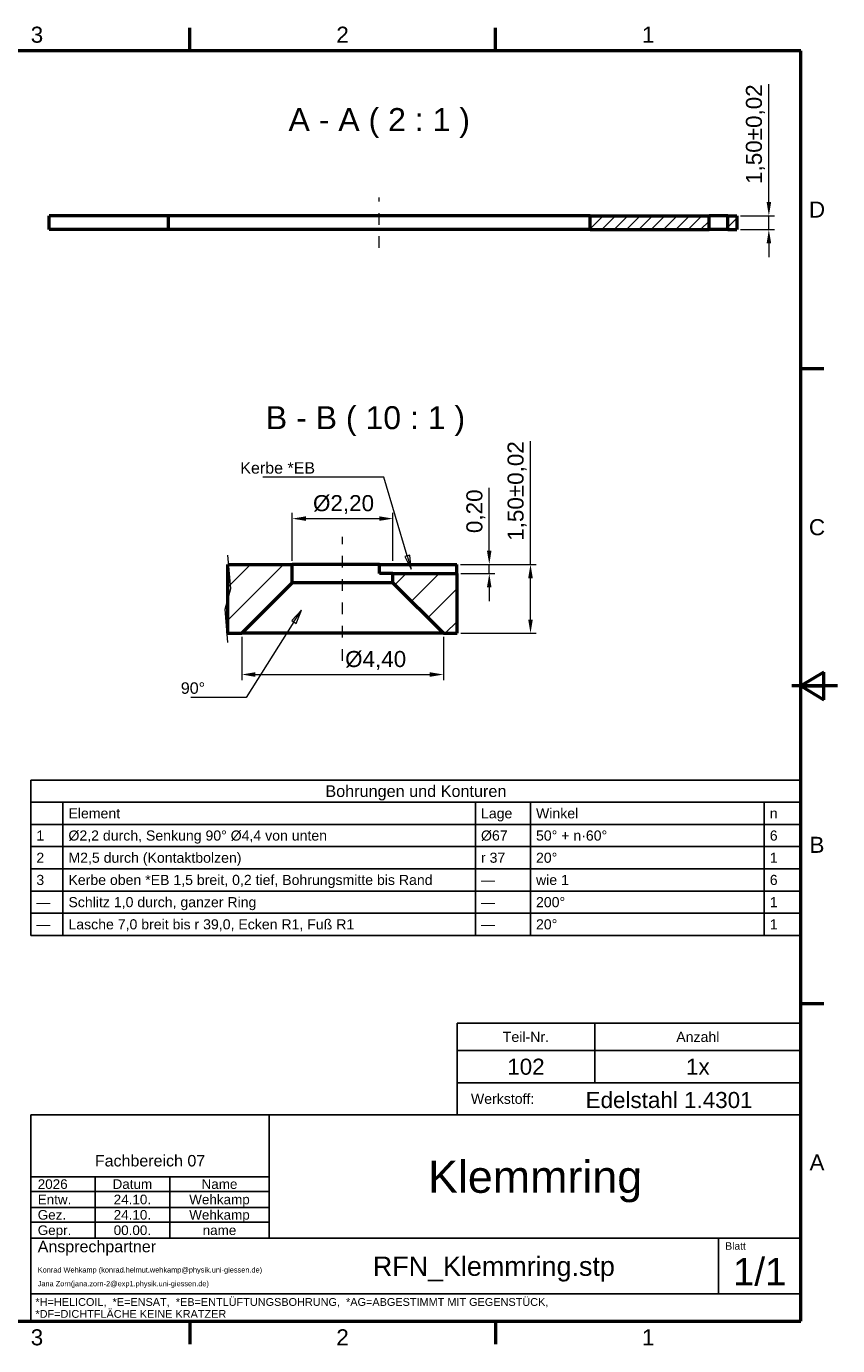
# Model space of a CAD drawing. Header units: inches. Extents: x 0.8 to 17.2, y 0.6 to 12.1.
# Tile 2 of 2: x 10.2 to 17.2, y 0.7 to 12. Entities that reach past the tile are written whole.
import ezdxf
from ezdxf.enums import TextEntityAlignment as Align

# ---------------------------------------------------------------- set-up
doc = ezdxf.new("R2010")
doc.units = ezdxf.units.IN
doc.header["$MEASUREMENT"] = 0
doc.linetypes.add('CENTER2', pattern=[1.125, 0.75, -0.125, 0.125, -0.125])
doc.layers.get('0').update_dxf_attribs({"lineweight": 25})
for name, color, linetype, lineweight in [('BEMASSUNG', 7, 'Continuous', 18), ('MITTELLINIE', 7, 'CENTER2', 18), ('RAHMEN', 7, 'Continuous', 50), ('SCHRAFFUR', 7, 'Continuous', 18), ('SCHRIFTFELD', 7, 'Continuous', 25), ('SICHTKANTE', 7, 'Continuous', 50), ('TEXT', 7, 'Continuous', 18)]:
    doc.layers.add(name, color=color, linetype=linetype, lineweight=lineweight)
doc.styles.add('ISO_14', font='arial.ttf')
doc.styles.add('ISO_15', font='arial.ttf')
doc.styles.add('ISO_20', font='arial.ttf')
doc.styles.add('ISO_72', font='arial.ttf')
doc.styles.add('ISO_75', font='arial.ttf')
doc.styles.add('ISO_76', font='arial.ttf')
doc.styles.add('ISO_78', font='arial.ttf')
doc.styles.add('ISO_79', font='arial.ttf')
doc.styles.add('ISO_80', font='arial.ttf')
doc.styles.add('ISO_82', font='arial.ttf')
doc.styles.add('ISO_83', font='arial.ttf')
doc.styles.add('ISO_84', font='arial.ttf')
doc.styles.add('ISO_85', font='arial.ttf')
doc.styles.add('ISO_86', font='arial.ttf')
doc.styles.add('ISO_87', font='arial.ttf')
doc.styles.add('ISO_89', font='arial.ttf')
doc.styles.add('ISO_92', font='arial.ttf')
doc.styles.add('ISO_95', font='arial.ttf')
doc.styles.add('ISO_98', font='arial.ttf')
doc.styles.add('ISO_DWG_RFN', font='arial.ttf')
doc.dimstyles.new('DWG_RFN', dxfattribs={"dimtxt": 0.137795, "dimasz": 0.11811, "dimexe": 0.049213, "dimexo": 0.031496, "dimgap": 0.031496, "dimtad": 1, "dimlfac": 25.4, "dimtxsty": 'ISO_DWG_RFN', "dimcen": 2.5, "dimclrd": 7, "dimclre": 7, "dimclrt": 7, "dimadec": 1, "dimazin": 3, "dimtfac": 1, "dimtmove": 0, "dimatfit": 3, "dimfxl": 0, "dimlwd": 18, "dimlwe": 18})

# ---------------------------------------------------------------- blocks, each defined once
blk = doc.blocks.new('Leader Text1')
at = {"layer": 'BEMASSUNG', "color": 7, "lineweight": 18}
for p, q in [((13.299, 8.136), (12.748, 8.136)), ((13.501, 7.462), (13.299, 8.136)), ((13.524, 7.468), (13.479, 7.455)), ((13.479, 7.455), (13.535, 7.348)), ((13.501, 7.462), (13.535, 7.348)), ((13.535, 7.348), (13.524, 7.468))]:
    blk.add_line(p, q, dxfattribs=at)
at = {"layer": 'BEMASSUNG', "color": 7, "lineweight": 18, "flags": 128}
blk.add_lwpolyline([(13.479, 7.455), (13.535, 7.348), (13.524, 7.468), (13.479, 7.455)], dxfattribs=at)
at = {"layer": 'BEMASSUNG', "color": 7}
blk.add_solid([(13.479, 7.455), (13.535, 7.348), (13.524, 7.468), (13.479, 7.455)], dxfattribs=at)
blk = doc.blocks.new('Leader Text2')
at = {"layer": 'BEMASSUNG', "color": 7, "lineweight": 18}
for p, q in [((12.591, 6.994), (12.508, 6.907)), ((12.527, 6.894), (12.591, 6.994)), ((12.547, 6.882), (12.591, 6.994)), ((12.527, 6.894), (12.118, 6.246)), ((12.508, 6.907), (12.547, 6.882)), ((12.118, 6.246), (11.803, 6.246))]:
    blk.add_line(p, q, dxfattribs=at)
at = {"layer": 'BEMASSUNG', "color": 7, "lineweight": 18, "flags": 128}
blk.add_lwpolyline([(12.547, 6.882), (12.591, 6.994), (12.508, 6.907), (12.547, 6.882)], dxfattribs=at)
at = {"layer": 'BEMASSUNG', "color": 7}
blk.add_solid([(12.547, 6.882), (12.591, 6.994), (12.508, 6.907), (12.547, 6.882)], dxfattribs=at)
blk = doc.blocks.new('Hatch_1')
at = {"layer": 'SCHRAFFUR', "color": 7, "linetype": 'Continuous', "lineweight": 18}
blk.add_line((15.514, 9.786), (15.591, 9.863), dxfattribs=at)
blk = doc.blocks.new('Hatch_2')
at = {"layer": 'SCHRAFFUR', "color": 7, "linetype": 'Continuous', "lineweight": 18}
for p, q in [((14.331, 9.876), (14.337, 9.882)), ((14.331, 9.77), (14.443, 9.882)), ((14.431, 9.764), (14.549, 9.882)), ((14.537, 9.764), (14.655, 9.882)), ((14.643, 9.764), (14.761, 9.882)), ((14.749, 9.764), (14.867, 9.882)), ((14.855, 9.764), (14.973, 9.882)), ((14.961, 9.764), (15.079, 9.882)), ((15.067, 9.764), (15.185, 9.882)), ((15.173, 9.764), (15.291, 9.882)), ((15.279, 9.764), (15.352, 9.837))]:
    blk.add_line(p, q, dxfattribs=at)
blk = doc.blocks.new('Hatch_3')
at = {"layer": 'SCHRAFFUR', "color": 7, "linetype": 'Continuous', "lineweight": 18}
for p, q in [((11.22, 6.695), (11.415, 6.89)), ((11.22, 6.412), (11.698, 6.89))]:
    blk.add_line(p, q, dxfattribs=at)
blk = doc.blocks.new('Hatch_4')
at = {"layer": 'SCHRAFFUR', "color": 7, "linetype": 'Continuous', "lineweight": 18}
for p, q in [((12.655, 6.715), (12.751, 6.811)), ((12.796, 6.574), (13.034, 6.811)), ((12.938, 6.432), (13.189, 6.684)), ((13.087, 6.299), (13.189, 6.401))]:
    blk.add_line(p, q, dxfattribs=at)
blk = doc.blocks.new('*D15')
at = {"layer": 'BEMASSUNG', "color": 7, "lineweight": 18, "transparency": 16777216}
for p, q in [((14.205, 7.506), (14.205, 8.046)), ((13.958, 7.388), (14.254, 7.388)), ((14.205, 7.309), (14.205, 7.388)), ((13.961, 7.309), (14.254, 7.309)), ((14.205, 7.191), (14.205, 7.073))]:
    blk.add_line(p, q, dxfattribs=at)
at = {"layer": 'BEMASSUNG', "color": 7, "transparency": 16777216}
for points in [[(14.185, 7.506), (14.224, 7.506), (14.205, 7.388)], [(14.185, 7.191), (14.224, 7.191), (14.205, 7.309)]]:
    blk.add_solid(points, dxfattribs=at)
at = {"layer": 'Defpoints', "color": 0, "transparency": 16777216}
for p in [(13.926, 7.388), (14.205, 7.388), (13.929, 7.309)]:
    blk.add_point(p, dxfattribs=at)
at = {"layer": 'BEMASSUNG', "color": 7, "lineweight": 18, "transparency": 16777216, "insert": (14.008, 7.657), "char_height": 0.1378, "attachment_point": 1, "rotation": 90, "style": 'ISO_DWG_RFN'}
blk.add_mtext('\\A1;{0,20}', dxfattribs=at)
blk = doc.blocks.new('*D16')
at = {"layer": 'BEMASSUNG', "color": 7, "lineweight": 18, "transparency": 16777216}
for p, q in [((12.079, 6.766), (12.079, 6.394)), ((13.811, 6.766), (13.811, 6.394)), ((12.197, 6.443), (13.693, 6.443))]:
    blk.add_line(p, q, dxfattribs=at)
at = {"layer": 'BEMASSUNG', "color": 7, "transparency": 16777216}
for points in [[(12.197, 6.463), (12.197, 6.423), (12.079, 6.443)], [(13.693, 6.463), (13.693, 6.423), (13.811, 6.443)]]:
    blk.add_solid(points, dxfattribs=at)
at = {"layer": 'Defpoints', "color": 0, "transparency": 16777216}
for p in [(12.079, 6.797), (13.811, 6.797), (13.811, 6.443)]:
    blk.add_point(p, dxfattribs=at)
at = {"layer": 'BEMASSUNG', "color": 7, "lineweight": 18, "transparency": 16777216, "insert": (12.967, 6.645), "char_height": 0.1378, "attachment_point": 1, "style": 'ISO_DWG_RFN'}
blk.add_mtext('\\A1;{Ø4,40}', dxfattribs=at)
blk = doc.blocks.new('*D17')
at = {"layer": 'BEMASSUNG', "color": 7, "lineweight": 18, "transparency": 16777216}
for p, q in [((12.512, 7.419), (12.512, 7.831)), ((13.378, 7.419), (13.378, 7.831)), ((12.63, 7.781), (13.26, 7.781))]:
    blk.add_line(p, q, dxfattribs=at)
at = {"layer": 'BEMASSUNG', "color": 7, "transparency": 16777216}
for points in [[(12.63, 7.801), (12.63, 7.762), (12.512, 7.781)], [(13.26, 7.801), (13.26, 7.762), (13.378, 7.781)]]:
    blk.add_solid(points, dxfattribs=at)
at = {"layer": 'Defpoints', "color": 0, "transparency": 16777216}
for p in [(13.378, 7.781), (12.512, 7.388), (13.378, 7.388)]:
    blk.add_point(p, dxfattribs=at)
at = {"layer": 'BEMASSUNG', "color": 7, "lineweight": 18, "transparency": 16777216, "insert": (12.691, 7.983), "char_height": 0.1378, "attachment_point": 1, "style": 'ISO_DWG_RFN'}
blk.add_mtext('\\A1;{Ø2,20}', dxfattribs=at)
blk = doc.blocks.new('*D18')
at = {"layer": 'BEMASSUNG', "color": 7, "lineweight": 18, "transparency": 16777216}
for p, q in [((16.606, 10.498), (16.606, 11.509)), ((16.362, 10.38), (16.656, 10.38)), ((16.606, 10.262), (16.606, 10.38)), ((16.362, 10.262), (16.656, 10.262)), ((16.606, 10.144), (16.606, 10.026))]:
    blk.add_line(p, q, dxfattribs=at)
at = {"layer": 'BEMASSUNG', "color": 7, "transparency": 16777216}
for points in [[(16.587, 10.498), (16.626, 10.498), (16.606, 10.38)], [(16.587, 10.144), (16.626, 10.144), (16.606, 10.262)]]:
    blk.add_solid(points, dxfattribs=at)
at = {"layer": 'Defpoints', "color": 0, "transparency": 16777216}
for p in [(16.331, 10.38), (16.606, 10.38), (16.331, 10.262)]:
    blk.add_point(p, dxfattribs=at)
at = {"layer": 'BEMASSUNG', "color": 7, "lineweight": 18, "transparency": 16777216, "insert": (16.409, 10.654), "char_height": 0.1378, "attachment_point": 1, "rotation": 90, "style": 'ISO_DWG_RFN'}
blk.add_mtext('\\A1;{1,50±0,02}', dxfattribs=at)
blk = doc.blocks.new('*D24')
at = {"layer": 'BEMASSUNG', "color": 7, "lineweight": 18, "transparency": 16777216}
for p, q in [((14.559, 7.388), (14.559, 8.446)), ((13.958, 7.388), (14.608, 7.388)), ((14.559, 6.915), (14.559, 7.27)), ((13.961, 6.797), (14.608, 6.797))]:
    blk.add_line(p, q, dxfattribs=at)
at = {"layer": 'BEMASSUNG', "color": 7, "transparency": 16777216}
for points in [[(14.539, 7.27), (14.579, 7.27), (14.559, 7.388)], [(14.539, 6.915), (14.579, 6.915), (14.559, 6.797)]]:
    blk.add_solid(points, dxfattribs=at)
at = {"layer": 'Defpoints', "color": 0, "transparency": 16777216}
for p in [(13.926, 7.388), (14.559, 7.388), (13.929, 6.797)]:
    blk.add_point(p, dxfattribs=at)
at = {"layer": 'BEMASSUNG', "color": 7, "lineweight": 18, "transparency": 16777216, "insert": (14.362, 7.591), "char_height": 0.1378, "attachment_point": 1, "rotation": 90, "style": 'ISO_DWG_RFN'}
blk.add_mtext('\\A1;{1,50±0,02}', dxfattribs=at)

msp = doc.modelspace()

# ---------------------------------------------------------------- linework, layer by layer
at = {"layer": 'BEMASSUNG'}
for p, q in [((12.74803, 8.13583), (12.26083, 8.13583)), ((11.80315, 6.24606), (11.64075, 6.24606))]:
    msp.add_line(p, q, dxfattribs=at)
at = {"layer": 'MITTELLINIE', "ltscale": 0.096238}
msp.add_line((13.25984, 10.10433), (13.25984, 10.5374), dxfattribs=at)
at = {"layer": 'MITTELLINIE', "ltscale": 0.085898}
msp.add_line((12.94488, 6.56102), (12.94488, 7.62402), dxfattribs=at)
at = {"layer": 'RAHMEN'}
for p, q in [((11.63255, 11.79724), (11.63255, 11.99409)), ((14.25722, 11.79724), (14.25722, 11.99409)), ((16.88189, 11.79724), (1.13386, 11.79724)), ((16.88189, 0.89173), (16.88189, 11.79724)), ((16.88189, 9.07087), (17.07874, 9.07087)), ((17.07874, 6.4626), (16.88189, 6.34449)), ((17.07874, 6.22638), (17.07874, 6.4626)), ((17.19685, 6.34449), (16.80315, 6.34449)), ((16.88189, 6.34449), (17.07874, 6.34449)), ((16.88189, 6.34449), (17.07874, 6.22638)), ((16.88189, 3.61811), (17.07874, 3.61811)), ((1.13386, 0.89173), (16.88189, 0.89173)), ((11.63255, 0.89173), (11.63255, 0.69488)), ((14.25722, 0.89173), (14.25722, 0.69488))]:
    msp.add_line(p, q, dxfattribs=at)
at = {"layer": 'SCHRIFTFELD'}
for p, q in [((10.26772, 5.5374), (16.88189, 5.5374)), ((10.26772, 4.20354), (10.26772, 5.5374)), ((16.88189, 5.5374), (16.88189, 4.20354)), ((10.26772, 5.34685), (16.88189, 5.34685)), ((10.54331, 5.34685), (10.54331, 4.20354)), ((14.08661, 5.34685), (14.08661, 4.20354)), ((14.55906, 5.34685), (14.55906, 4.20354)), ((16.56693, 5.34685), (16.56693, 4.20354)), ((10.26772, 5.1563), (16.88189, 5.1563)), ((10.26772, 4.96575), (16.88189, 4.96575)), ((10.26772, 4.7752), (16.88189, 4.7752)), ((10.26772, 4.58465), (16.88189, 4.58465)), ((10.26772, 4.39409), (16.88189, 4.39409)), ((16.88189, 4.20354), (10.26772, 4.20354)), ((10.26772, 4.20354), (16.88189, 4.20354)), ((13.92913, 3.45079), (13.92913, 2.66339)), ((13.92913, 3.45079), (16.88189, 3.45079)), ((15.11024, 3.45079), (15.11024, 2.93898)), ((13.92913, 3.21457), (16.88189, 3.21457)), ((13.92913, 2.93898), (16.88189, 2.93898)), ((10.26772, 2.66339), (10.26772, 0.89173)), ((16.88189, 2.66339), (10.26772, 2.66339)), ((12.31496, 2.66339), (12.31496, 1.60433)), ((16.88189, 0.89173), (16.88189, 2.66339)), ((10.26772, 2.13189), (12.31496, 2.13189)), ((10.8189, 2.13189), (10.8189, 1.60433)), ((11.46063, 2.13189), (11.46063, 1.60433)), ((10.26772, 2.00591), (12.31496, 2.00591)), ((10.26772, 1.86811), (12.31496, 1.86811)), ((10.26772, 1.74213), (12.31496, 1.74213)), ((10.26772, 1.60433), (16.88189, 1.60433)), ((16.17323, 1.60433), (16.17323, 1.12795)), ((10.26772, 1.12795), (16.88189, 1.12795)), ((10.26772, 0.89173), (16.88189, 0.89173))]:
    msp.add_line(p, q, dxfattribs=at)
at = {"layer": 'SICHTKANTE'}
for p, q in [((11.44925, 10.37992), (10.42547, 10.37992)), ((10.42547, 10.26181), (10.42547, 10.37992)), ((11.46484, 10.37992), (11.44925, 10.37992)), ((11.44925, 10.26181), (11.44925, 10.37992)), ((11.48044, 10.37992), (11.46484, 10.37992)), ((11.49604, 10.37992), (11.48044, 10.37992)), ((11.52612, 10.37992), (11.49604, 10.37992)), ((11.56706, 10.37992), (11.52612, 10.37992)), ((11.608, 10.37992), (11.56706, 10.37992)), ((11.65227, 10.37992), (11.608, 10.37992)), ((11.71654, 10.37992), (11.65227, 10.37992)), ((11.7808, 10.37992), (11.71654, 10.37992)), ((11.84506, 10.37992), (11.7808, 10.37992)), ((11.92371, 10.37992), (11.84506, 10.37992)), ((12.00812, 10.37992), (11.92371, 10.37992)), ((12.09252, 10.37992), (12.00812, 10.37992)), ((12.18149, 10.37992), (12.09252, 10.37992)), ((12.28186, 10.37992), (12.18149, 10.37992)), ((12.38224, 10.37992), (12.28186, 10.37992)), ((12.48261, 10.37992), (12.38224, 10.37992)), ((12.59242, 10.37992), (12.48261, 10.37992)), ((12.70379, 10.37992), (12.59242, 10.37992)), ((12.81517, 10.37992), (12.70379, 10.37992)), ((12.92891, 10.37992), (12.81517, 10.37992)), ((13.04578, 10.37992), (12.92891, 10.37992)), ((13.16265, 10.37992), (13.04578, 10.37992)), ((13.27953, 10.37992), (13.16265, 10.37992)), ((13.39612, 10.37992), (13.27953, 10.37992)), ((13.51271, 10.37992), (13.39612, 10.37992)), ((13.6293, 10.37992), (13.51271, 10.37992)), ((13.74243, 10.37992), (13.6293, 10.37992)), ((13.85297, 10.37992), (13.74243, 10.37992)), ((13.96351, 10.37992), (13.85297, 10.37992)), ((14.07241, 10.37992), (13.96351, 10.37992)), ((14.17143, 10.37992), (14.07241, 10.37992)), ((14.27045, 10.37992), (14.17143, 10.37992)), ((14.36948, 10.37992), (14.27045, 10.37992)), ((14.45678, 10.37992), (14.36948, 10.37992)), ((14.53939, 10.37992), (14.45678, 10.37992)), ((14.622, 10.37992), (14.53939, 10.37992)), ((14.69875, 10.37992), (14.622, 10.37992)), ((14.76086, 10.37992), (14.69875, 10.37992)), ((14.82297, 10.37992), (14.76086, 10.37992)), ((14.88508, 10.37992), (14.82297, 10.37992)), ((14.92698, 10.37992), (14.88508, 10.37992)), ((14.96552, 10.37992), (14.92698, 10.37992)), ((15.00406, 10.37992), (14.96552, 10.37992)), ((15.03168, 10.37992), (15.00406, 10.37992)), ((15.04474, 10.37992), (15.03168, 10.37992)), ((15.0578, 10.37992), (15.04474, 10.37992)), ((15.07087, 10.37992), (15.0578, 10.37992)), ((15.07087, 10.37992), (16.09252, 10.37992)), ((15.07087, 10.26181), (15.07087, 10.37992)), ((16.09311, 10.37992), (16.09252, 10.37992)), ((16.09252, 10.26181), (16.09252, 10.37992)), ((16.0937, 10.37992), (16.09311, 10.37992)), ((16.09429, 10.37992), (16.0937, 10.37992)), ((16.09554, 10.37992), (16.09429, 10.37992)), ((16.09728, 10.37992), (16.09554, 10.37992)), ((16.09902, 10.37992), (16.09728, 10.37992)), ((16.10091, 10.37992), (16.09902, 10.37992)), ((16.10372, 10.37992), (16.10091, 10.37992)), ((16.10652, 10.37992), (16.10372, 10.37992)), ((16.10933, 10.37992), (16.10652, 10.37992)), ((16.11279, 10.37992), (16.10933, 10.37992)), ((16.11652, 10.37992), (16.11279, 10.37992)), ((16.12024, 10.37992), (16.11652, 10.37992)), ((16.12418, 10.37992), (16.12024, 10.37992)), ((16.12865, 10.37992), (16.12418, 10.37992)), ((16.13311, 10.37992), (16.12865, 10.37992)), ((16.13757, 10.37992), (16.13311, 10.37992)), ((16.14247, 10.37992), (16.13757, 10.37992)), ((16.14745, 10.37992), (16.14247, 10.37992)), ((16.15243, 10.37992), (16.14745, 10.37992)), ((16.15751, 10.37992), (16.15243, 10.37992)), ((16.16275, 10.37992), (16.15751, 10.37992)), ((16.16799, 10.37992), (16.16275, 10.37992)), ((16.17323, 10.37992), (16.16799, 10.37992)), ((16.17847, 10.37992), (16.17323, 10.37992)), ((16.1837, 10.37992), (16.17847, 10.37992)), ((16.18894, 10.37992), (16.1837, 10.37992)), ((16.19403, 10.37992), (16.18894, 10.37992)), ((16.19901, 10.37992), (16.19403, 10.37992)), ((16.20398, 10.37992), (16.19901, 10.37992)), ((16.20888, 10.37992), (16.20398, 10.37992)), ((16.21335, 10.37992), (16.20888, 10.37992)), ((16.21781, 10.37992), (16.21335, 10.37992)), ((16.22227, 10.37992), (16.21781, 10.37992)), ((16.22621, 10.37992), (16.22227, 10.37992)), ((16.22994, 10.37992), (16.22621, 10.37992)), ((16.23367, 10.37992), (16.22994, 10.37992)), ((16.23713, 10.37992), (16.23367, 10.37992)), ((16.23993, 10.37992), (16.23713, 10.37992)), ((16.24274, 10.37992), (16.23993, 10.37992)), ((16.24554, 10.37992), (16.24274, 10.37992)), ((16.24744, 10.37992), (16.24554, 10.37992)), ((16.24918, 10.37992), (16.24744, 10.37992)), ((16.25092, 10.37992), (16.24918, 10.37992)), ((16.25217, 10.37992), (16.25092, 10.37992)), ((16.25276, 10.37992), (16.25217, 10.37992)), ((16.25335, 10.37992), (16.25276, 10.37992)), ((16.25394, 10.37992), (16.25335, 10.37992)), ((16.25394, 10.37992), (16.33071, 10.37992)), ((16.25394, 10.26181), (16.25394, 10.37992)), ((16.33071, 10.37992), (16.33071, 10.26181)), ((11.44925, 10.26181), (10.42547, 10.26181)), ((11.46484, 10.26181), (11.44925, 10.26181)), ((11.48044, 10.26181), (11.46484, 10.26181)), ((11.49604, 10.26181), (11.48044, 10.26181)), ((11.52612, 10.26181), (11.49604, 10.26181)), ((11.56706, 10.26181), (11.52612, 10.26181)), ((11.608, 10.26181), (11.56706, 10.26181)), ((11.65227, 10.26181), (11.608, 10.26181)), ((11.71654, 10.26181), (11.65227, 10.26181)), ((11.7808, 10.26181), (11.71654, 10.26181)), ((11.84506, 10.26181), (11.7808, 10.26181)), ((11.92371, 10.26181), (11.84506, 10.26181)), ((12.00812, 10.26181), (11.92371, 10.26181)), ((12.09252, 10.26181), (12.00812, 10.26181)), ((12.18149, 10.26181), (12.09252, 10.26181)), ((12.28186, 10.26181), (12.18149, 10.26181)), ((12.38224, 10.26181), (12.28186, 10.26181)), ((12.48261, 10.26181), (12.38224, 10.26181)), ((12.59242, 10.26181), (12.48261, 10.26181)), ((12.70379, 10.26181), (12.59242, 10.26181)), ((12.81517, 10.26181), (12.70379, 10.26181)), ((12.92891, 10.26181), (12.81517, 10.26181)), ((13.04578, 10.26181), (12.92891, 10.26181)), ((13.16265, 10.26181), (13.04578, 10.26181)), ((13.27953, 10.26181), (13.16265, 10.26181)), ((13.39612, 10.26181), (13.27953, 10.26181)), ((13.51271, 10.26181), (13.39612, 10.26181)), ((13.6293, 10.26181), (13.51271, 10.26181)), ((13.74243, 10.26181), (13.6293, 10.26181)), ((13.85297, 10.26181), (13.74243, 10.26181)), ((13.96351, 10.26181), (13.85297, 10.26181)), ((14.07241, 10.26181), (13.96351, 10.26181)), ((14.17143, 10.26181), (14.07241, 10.26181)), ((14.27045, 10.26181), (14.17143, 10.26181)), ((14.36948, 10.26181), (14.27045, 10.26181)), ((14.45678, 10.26181), (14.36948, 10.26181)), ((14.53939, 10.26181), (14.45678, 10.26181)), ((14.622, 10.26181), (14.53939, 10.26181)), ((14.69875, 10.26181), (14.622, 10.26181)), ((14.76086, 10.26181), (14.69875, 10.26181)), ((14.82297, 10.26181), (14.76086, 10.26181)), ((14.88508, 10.26181), (14.82297, 10.26181)), ((14.92698, 10.26181), (14.88508, 10.26181)), ((14.96552, 10.26181), (14.92698, 10.26181)), ((15.00406, 10.26181), (14.96552, 10.26181)), ((15.03168, 10.26181), (15.00406, 10.26181)), ((15.04474, 10.26181), (15.03168, 10.26181)), ((15.0578, 10.26181), (15.04474, 10.26181)), ((15.07087, 10.26181), (15.0578, 10.26181)), ((15.07087, 10.26181), (16.09252, 10.26181)), ((16.09311, 10.26181), (16.09252, 10.26181)), ((16.0937, 10.26181), (16.09311, 10.26181)), ((16.09429, 10.26181), (16.0937, 10.26181)), ((16.09554, 10.26181), (16.09429, 10.26181)), ((16.09728, 10.26181), (16.09554, 10.26181)), ((16.09902, 10.26181), (16.09728, 10.26181)), ((16.10091, 10.26181), (16.09902, 10.26181)), ((16.10372, 10.26181), (16.10091, 10.26181)), ((16.10652, 10.26181), (16.10372, 10.26181)), ((16.10933, 10.26181), (16.10652, 10.26181)), ((16.11279, 10.26181), (16.10933, 10.26181)), ((16.11652, 10.26181), (16.11279, 10.26181)), ((16.12024, 10.26181), (16.11652, 10.26181)), ((16.12418, 10.26181), (16.12024, 10.26181)), ((16.12865, 10.26181), (16.12418, 10.26181)), ((16.13311, 10.26181), (16.12865, 10.26181)), ((16.13757, 10.26181), (16.13311, 10.26181)), ((16.14247, 10.26181), (16.13757, 10.26181)), ((16.14745, 10.26181), (16.14247, 10.26181)), ((16.15243, 10.26181), (16.14745, 10.26181)), ((16.15751, 10.26181), (16.15243, 10.26181)), ((16.16275, 10.26181), (16.15751, 10.26181)), ((16.16799, 10.26181), (16.16275, 10.26181)), ((16.17323, 10.26181), (16.16799, 10.26181)), ((16.17847, 10.26181), (16.17323, 10.26181)), ((16.1837, 10.26181), (16.17847, 10.26181)), ((16.18894, 10.26181), (16.1837, 10.26181)), ((16.19403, 10.26181), (16.18894, 10.26181)), ((16.19901, 10.26181), (16.19403, 10.26181)), ((16.20398, 10.26181), (16.19901, 10.26181)), ((16.20888, 10.26181), (16.20398, 10.26181)), ((16.21335, 10.26181), (16.20888, 10.26181)), ((16.21781, 10.26181), (16.21335, 10.26181)), ((16.22227, 10.26181), (16.21781, 10.26181)), ((16.22621, 10.26181), (16.22227, 10.26181)), ((16.22994, 10.26181), (16.22621, 10.26181)), ((16.23367, 10.26181), (16.22994, 10.26181)), ((16.23713, 10.26181), (16.23367, 10.26181)), ((16.23993, 10.26181), (16.23713, 10.26181)), ((16.24274, 10.26181), (16.23993, 10.26181)), ((16.24554, 10.26181), (16.24274, 10.26181)), ((16.24744, 10.26181), (16.24554, 10.26181)), ((16.24918, 10.26181), (16.24744, 10.26181)), ((16.25092, 10.26181), (16.24918, 10.26181)), ((16.25217, 10.26181), (16.25092, 10.26181)), ((16.25276, 10.26181), (16.25217, 10.26181)), ((16.25335, 10.26181), (16.25276, 10.26181)), ((16.25394, 10.26181), (16.25335, 10.26181)), ((16.25394, 10.26181), (16.33071, 10.26181)), ((11.96063, 7.3878), (12.51181, 7.3878)), ((11.96063, 6.79724), (11.96063, 7.3878)), ((12.51365, 7.3878), (12.51181, 7.3878)), ((12.51181, 7.23031), (12.51181, 7.3878)), ((12.51549, 7.3878), (12.51365, 7.3878)), ((12.51733, 7.3878), (12.51549, 7.3878)), ((12.52123, 7.3878), (12.51733, 7.3878)), ((12.5267, 7.3878), (12.52123, 7.3878)), ((12.53216, 7.3878), (12.5267, 7.3878)), ((12.53811, 7.3878), (12.53216, 7.3878)), ((12.54704, 7.3878), (12.53811, 7.3878)), ((12.55596, 7.3878), (12.54704, 7.3878)), ((12.56489, 7.3878), (12.55596, 7.3878)), ((12.5761, 7.3878), (12.56489, 7.3878)), ((12.58823, 7.3878), (12.5761, 7.3878)), ((12.60036, 7.3878), (12.58823, 7.3878)), ((12.6133, 7.3878), (12.60036, 7.3878)), ((12.62828, 7.3878), (12.6133, 7.3878)), ((12.64326, 7.3878), (12.62828, 7.3878)), ((12.65824, 7.3878), (12.64326, 7.3878)), ((12.67529, 7.3878), (12.65824, 7.3878)), ((12.69269, 7.3878), (12.67529, 7.3878)), ((12.71008, 7.3878), (12.69269, 7.3878)), ((12.7283, 7.3878), (12.71008, 7.3878)), ((12.7476, 7.3878), (12.7283, 7.3878)), ((12.76691, 7.3878), (12.7476, 7.3878)), ((12.78621, 7.3878), (12.76691, 7.3878)), ((12.80686, 7.3878), (12.78621, 7.3878)), ((12.82751, 7.3878), (12.80686, 7.3878)), ((12.84816, 7.3878), (12.82751, 7.3878)), ((12.86924, 7.3878), (12.84816, 7.3878)), ((12.89064, 7.3878), (12.86924, 7.3878)), ((12.91204, 7.3878), (12.89064, 7.3878)), ((12.93345, 7.3878), (12.91204, 7.3878)), ((12.95497, 7.3878), (12.93345, 7.3878)), ((12.97649, 7.3878), (12.95497, 7.3878)), ((12.99801, 7.3878), (12.97649, 7.3878)), ((13.01917, 7.3878), (12.99801, 7.3878)), ((13.04019, 7.3878), (13.01917, 7.3878)), ((13.06121, 7.3878), (13.04019, 7.3878)), ((13.0819, 7.3878), (13.06121, 7.3878)), ((13.10181, 7.3878), (13.0819, 7.3878)), ((13.12171, 7.3878), (13.10181, 7.3878)), ((13.14161, 7.3878), (13.12171, 7.3878)), ((13.16006, 7.3878), (13.14161, 7.3878)), ((13.17827, 7.3878), (13.16006, 7.3878)), ((13.19648, 7.3878), (13.17827, 7.3878)), ((13.21373, 7.3878), (13.19648, 7.3878)), ((13.22972, 7.3878), (13.21373, 7.3878)), ((13.2457, 7.3878), (13.22972, 7.3878)), ((13.26168, 7.3878), (13.2457, 7.3878)), ((13.26168, 7.3878), (13.92606, 7.3878)), ((13.26168, 7.30906), (13.26168, 7.3878)), ((13.92606, 7.30906), (13.92606, 7.3878)), ((13.26616, 7.30906), (13.26168, 7.30906)), ((13.27064, 7.30906), (13.26616, 7.30906)), ((13.27512, 7.30906), (13.27064, 7.30906)), ((13.27945, 7.30906), (13.27512, 7.30906)), ((13.28365, 7.30906), (13.27945, 7.30906)), ((13.28785, 7.30906), (13.28365, 7.30906)), ((13.29201, 7.30906), (13.28785, 7.30906)), ((13.29592, 7.30906), (13.29201, 7.30906)), ((13.29983, 7.30906), (13.29592, 7.30906)), ((13.30375, 7.30906), (13.29983, 7.30906)), ((13.30744, 7.30906), (13.30375, 7.30906)), ((13.31105, 7.30906), (13.30744, 7.30906)), ((13.31466, 7.30906), (13.31105, 7.30906)), ((13.31819, 7.30906), (13.31466, 7.30906)), ((13.32148, 7.30906), (13.31819, 7.30906)), ((13.32478, 7.30906), (13.32148, 7.30906)), ((13.32808, 7.30906), (13.32478, 7.30906)), ((13.3311, 7.30906), (13.32808, 7.30906)), ((13.33408, 7.30906), (13.3311, 7.30906)), ((13.33706, 7.30906), (13.33408, 7.30906)), ((13.3399, 7.30906), (13.33706, 7.30906)), ((13.34254, 7.30906), (13.3399, 7.30906)), ((13.34519, 7.30906), (13.34254, 7.30906)), ((13.34784, 7.30906), (13.34519, 7.30906)), ((13.35015, 7.30906), (13.34784, 7.30906)), ((13.35246, 7.30906), (13.35015, 7.30906)), ((13.35477, 7.30906), (13.35246, 7.30906)), ((13.35688, 7.30906), (13.35477, 7.30906)), ((13.35885, 7.30906), (13.35688, 7.30906)), ((13.36081, 7.30906), (13.35885, 7.30906)), ((13.36273, 7.30906), (13.36081, 7.30906)), ((13.36435, 7.30906), (13.36273, 7.30906)), ((13.36596, 7.30906), (13.36435, 7.30906)), ((13.36758, 7.30906), (13.36596, 7.30906)), ((13.36894, 7.30906), (13.36758, 7.30906)), ((13.3702, 7.30906), (13.36894, 7.30906)), ((13.37147, 7.30906), (13.3702, 7.30906)), ((13.37263, 7.30906), (13.37147, 7.30906)), ((13.37353, 7.30906), (13.37263, 7.30906)), ((13.37443, 7.30906), (13.37353, 7.30906)), ((13.37534, 7.30906), (13.37443, 7.30906)), ((13.37593, 7.30906), (13.37534, 7.30906)), ((13.37648, 7.30906), (13.37593, 7.30906)), ((13.37702, 7.30906), (13.37648, 7.30906)), ((13.37741, 7.30906), (13.37702, 7.30906)), ((13.37759, 7.30906), (13.37741, 7.30906)), ((13.37777, 7.30906), (13.37759, 7.30906)), ((13.37795, 7.30906), (13.37777, 7.30906)), ((13.37795, 7.30906), (13.92913, 7.30906)), ((13.37795, 7.23031), (13.37795, 7.30906)), ((13.92913, 6.79724), (13.92913, 7.30906)), ((12.51181, 7.23031), (12.07874, 6.79724)), ((12.51498, 7.23031), (12.51181, 7.23031)), ((12.51814, 7.23031), (12.51498, 7.23031)), ((12.52131, 7.23031), (12.51814, 7.23031)), ((12.52801, 7.23031), (12.52131, 7.23031)), ((12.53735, 7.23031), (12.52801, 7.23031)), ((12.54669, 7.23031), (12.53735, 7.23031)), ((12.55685, 7.23031), (12.54669, 7.23031)), ((12.5719, 7.23031), (12.55685, 7.23031)), ((12.58695, 7.23031), (12.5719, 7.23031)), ((12.60199, 7.23031), (12.58695, 7.23031)), ((12.62058, 7.23031), (12.60199, 7.23031)), ((12.64058, 7.23031), (12.62058, 7.23031)), ((12.66058, 7.23031), (12.64058, 7.23031)), ((12.68171, 7.23031), (12.66058, 7.23031)), ((12.70566, 7.23031), (12.68171, 7.23031)), ((12.72961, 7.23031), (12.70566, 7.23031)), ((12.75356, 7.23031), (12.72961, 7.23031)), ((12.77986, 7.23031), (12.75356, 7.23031)), ((12.80656, 7.23031), (12.77986, 7.23031)), ((12.83326, 7.23031), (12.80656, 7.23031)), ((12.86056, 7.23031), (12.83326, 7.23031)), ((12.88867, 7.23031), (12.86056, 7.23031)), ((12.91677, 7.23031), (12.88867, 7.23031)), ((12.94488, 7.23031), (12.91677, 7.23031)), ((12.97299, 7.23031), (12.94488, 7.23031)), ((13.0011, 7.23031), (12.97299, 7.23031)), ((13.0292, 7.23031), (13.0011, 7.23031)), ((13.05651, 7.23031), (13.0292, 7.23031)), ((13.0832, 7.23031), (13.05651, 7.23031)), ((13.1099, 7.23031), (13.0832, 7.23031)), ((13.13621, 7.23031), (13.1099, 7.23031)), ((13.16016, 7.23031), (13.13621, 7.23031)), ((13.1841, 7.23031), (13.16016, 7.23031)), ((13.20805, 7.23031), (13.1841, 7.23031)), ((13.22918, 7.23031), (13.20805, 7.23031)), ((13.24918, 7.23031), (13.22918, 7.23031)), ((13.26918, 7.23031), (13.24918, 7.23031)), ((13.28777, 7.23031), (13.26918, 7.23031)), ((13.30282, 7.23031), (13.28777, 7.23031)), ((13.31787, 7.23031), (13.30282, 7.23031)), ((13.33292, 7.23031), (13.31787, 7.23031)), ((13.34307, 7.23031), (13.33292, 7.23031)), ((13.35241, 7.23031), (13.34307, 7.23031)), ((13.36176, 7.23031), (13.35241, 7.23031)), ((13.36845, 7.23031), (13.36176, 7.23031)), ((13.37162, 7.23031), (13.36845, 7.23031)), ((13.37479, 7.23031), (13.37162, 7.23031)), ((13.37795, 7.23031), (13.37479, 7.23031)), ((13.37795, 7.23031), (13.81102, 6.79724)), ((11.96063, 6.79724), (12.07874, 6.79724)), ((12.08507, 6.79724), (12.07874, 6.79724)), ((12.09141, 6.79724), (12.08507, 6.79724)), ((12.09774, 6.79724), (12.09141, 6.79724)), ((12.11113, 6.79724), (12.09774, 6.79724)), ((12.12982, 6.79724), (12.11113, 6.79724)), ((12.1485, 6.79724), (12.12982, 6.79724)), ((12.16881, 6.79724), (12.1485, 6.79724)), ((12.19891, 6.79724), (12.16881, 6.79724)), ((12.22901, 6.79724), (12.19891, 6.79724)), ((12.25911, 6.79724), (12.22901, 6.79724)), ((12.29628, 6.79724), (12.25911, 6.79724)), ((12.33628, 6.79724), (12.29628, 6.79724)), ((12.37628, 6.79724), (12.33628, 6.79724)), ((12.41854, 6.79724), (12.37628, 6.79724)), ((12.46644, 6.79724), (12.41854, 6.79724)), ((12.51434, 6.79724), (12.46644, 6.79724)), ((12.56223, 6.79724), (12.51434, 6.79724)), ((12.61484, 6.79724), (12.56223, 6.79724)), ((12.66824, 6.79724), (12.61484, 6.79724)), ((12.72164, 6.79724), (12.66824, 6.79724)), ((12.77624, 6.79724), (12.72164, 6.79724)), ((12.83245, 6.79724), (12.77624, 6.79724)), ((12.88867, 6.79724), (12.83245, 6.79724)), ((12.94488, 6.79724), (12.88867, 6.79724)), ((13.0011, 6.79724), (12.94488, 6.79724)), ((13.05731, 6.79724), (13.0011, 6.79724)), ((13.11352, 6.79724), (13.05731, 6.79724)), ((13.16813, 6.79724), (13.11352, 6.79724)), ((13.22152, 6.79724), (13.16813, 6.79724)), ((13.27492, 6.79724), (13.22152, 6.79724)), ((13.32753, 6.79724), (13.27492, 6.79724)), ((13.37543, 6.79724), (13.32753, 6.79724)), ((13.42333, 6.79724), (13.37543, 6.79724)), ((13.47123, 6.79724), (13.42333, 6.79724)), ((13.51348, 6.79724), (13.47123, 6.79724)), ((13.55349, 6.79724), (13.51348, 6.79724)), ((13.59349, 6.79724), (13.55349, 6.79724)), ((13.63066, 6.79724), (13.59349, 6.79724)), ((13.66075, 6.79724), (13.63066, 6.79724)), ((13.69085, 6.79724), (13.66075, 6.79724)), ((13.72095, 6.79724), (13.69085, 6.79724)), ((13.74126, 6.79724), (13.72095, 6.79724)), ((13.75995, 6.79724), (13.74126, 6.79724)), ((13.77863, 6.79724), (13.75995, 6.79724)), ((13.79202, 6.79724), (13.77863, 6.79724)), ((13.79836, 6.79724), (13.79202, 6.79724)), ((13.80469, 6.79724), (13.79836, 6.79724)), ((13.81102, 6.79724), (13.80469, 6.79724)), ((13.81102, 6.79724), (13.92913, 6.79724))]:
    msp.add_line(p, q, dxfattribs=at)
at = {"layer": 'TEXT'}
for p, q in [((11.98425, 7.1811), (11.96063, 7.46654)), ((11.93701, 7.00394), (11.98425, 7.1811)), ((11.96063, 6.7185), (11.93701, 7.00394))]:
    msp.add_line(p, q, dxfattribs=at)

# ---------------------------------------------------------------- block references
for name in ['Hatch_2', 'Hatch_1', 'Hatch_3', 'Hatch_4']:
    msp.add_blockref(name, (0.74016, 0.49803))
at = {"layer": 'BEMASSUNG'}
for name in ['Leader Text1', 'Leader Text2']:
    msp.add_blockref(name, (0, 0), dxfattribs=at)

# ---------------------------------------------------------------- texts
at = {"layer": 'RAHMEN', "style": 'ISO_14'}
for s, p in [('3', (10.32021, 11.93504)), ('2', (12.94488, 11.93504)), ('1', (15.56955, 11.93504)), ('D', (17.01969, 10.43406)), ('C', (17.01969, 7.70768)), ('B', (17.01969, 4.9813)), ('A', (17.01969, 2.25492)), ('3', (10.32021, 0.75394)), ('2', (12.94488, 0.75394)), ('1', (15.56955, 0.75394))]:
    msp.add_text(s, height=0.1378, dxfattribs=at).set_placement(p, align=Align.MIDDLE_CENTER)
at = {"layer": 'SCHRIFTFELD'}
for s, height, style, p in [('Teil-Nr.', 0.086614, 'ISO_76', (14.51969, 3.33268)), ('Anzahl', 0.086614, 'ISO_76', (15.99606, 3.33268)), ('Fachbereich 07', 0.0984252, 'ISO_78', (11.29134, 2.26969))]:
    msp.add_text(s, height=height, dxfattribs=dict(at, style=style)).set_placement(p, align=Align.MIDDLE_CENTER)
for s, height, style, p in [('Werkstoff:', 0.086614, 'ISO_75', (14.04724, 2.80118)), ('Ansprechpartner', 0.0984252, 'ISO_79', (10.32677, 1.53346)), ('Blatt', 0.062992, 'ISO_80', (16.23228, 1.5374))]:
    msp.add_text(s, height=height, dxfattribs=dict(at, style=style)).set_placement(p, align=Align.MIDDLE_LEFT)
at = {"layer": 'SCHRIFTFELD', "color": 8, "true_color": 0x808080, "style": 'ISO_72'}
for s, p in [('*H=HELICOIL,  *E=ENSAT,  *EB=ENTLÜFTUNGSBOHRUNG,  *AG=ABGESTIMMT MIT GEGENSTÜCK,', (10.30709, 1.05709)), ('*DF=DICHTFLÄCHE KEINE KRATZER', (10.30709, 0.95472))]:
    msp.add_text(s, height=0.0669291, dxfattribs=at).set_placement(p, align=Align.MIDDLE_LEFT)
at = {"layer": 'TEXT'}
for s, height, style, p in [('A - A ( 2 : 1 )', 0.1968504, 'ISO_20', (13.25984, 11.20669)), ('B - B ( 10 : 1 )', 0.1968504, 'ISO_20', (13.14173, 8.64764)), ('Bohrungen und Konturen', 0.0996063, 'ISO_86', (13.5748, 5.44213)), ('Datum', 0.082677, 'ISO_84', (11.13976, 2.0689)), ('Name', 0.082677, 'ISO_84', (11.8878, 2.0689))]:
    msp.add_text(s, height=height, dxfattribs=dict(at, style=style)).set_placement(p, align=Align.MIDDLE_CENTER)
at = {"layer": 'TEXT', "style": 'ISO_82'}
for s, p in [('Kerbe *EB', (12.70866, 8.16732)), ('90°', (11.76378, 6.27756))]:
    msp.add_text(s, height=0.098425, dxfattribs=at).set_placement(p, align=Align.RIGHT)
at = {"layer": 'TEXT'}
for s, height, style, p in [('Element', 0.086614, 'ISO_75', (10.59055, 5.25157)), ('Lage', 0.086614, 'ISO_75', (14.13386, 5.25157)), ('Winkel', 0.086614, 'ISO_75', (14.6063, 5.25157)), ('n', 0.08661, 'ISO_75', (16.61417, 5.25157)), ('1', 0.08661, 'ISO_75', (10.31496, 5.06102)), ('Ø2,2 durch, Senkung 90° Ø4,4 von unten', 0.0866142, 'ISO_75', (10.59055, 5.06102)), ('Ø67', 0.086614, 'ISO_75', (14.13386, 5.06102)), ('50° + n·60°', 0.0866142, 'ISO_75', (14.6063, 5.06102)), ('6', 0.08661, 'ISO_75', (16.61417, 5.06102)), ('2', 0.08661, 'ISO_75', (10.31496, 4.87047)), ('M2,5 durch (Kontaktbolzen)', 0.0866142, 'ISO_75', (10.59055, 4.87047)), ('r 37', 0.086614, 'ISO_75', (14.13386, 4.87047)), ('20°', 0.086614, 'ISO_75', (14.6063, 4.87047)), ('1', 0.08661, 'ISO_75', (16.61417, 4.87047)), ('3', 0.08661, 'ISO_75', (10.31496, 4.67992)), ('Kerbe oben *EB 1,5 breit, 0,2 tief, Bohrungsmitte bis Rand', 0.0866142, 'ISO_75', (10.59055, 4.67992)), ('—', 0.08661, 'ISO_75', (14.13386, 4.67992)), ('wie 1', 0.086614, 'ISO_75', (14.6063, 4.67992)), ('6', 0.08661, 'ISO_75', (16.61417, 4.67992)), ('Schlitz 1,0 durch, ganzer Ring', 0.0866142, 'ISO_75', (10.59055, 4.48937)), ('200°', 0.086614, 'ISO_75', (14.6063, 4.48937)), ('1', 0.08661, 'ISO_75', (16.61417, 4.48937)), ('—', 0.08661, 'ISO_75', (10.31496, 4.48937)), ('—', 0.08661, 'ISO_75', (14.13386, 4.48937)), ('Lasche 7,0 breit bis r 39,0, Ecken R1, Fuß R1', 0.0866142, 'ISO_75', (10.59055, 4.29882)), ('20°', 0.086614, 'ISO_75', (14.6063, 4.29882)), ('1', 0.08661, 'ISO_75', (16.61417, 4.29882)), ('—', 0.08661, 'ISO_75', (10.31496, 4.29882)), ('—', 0.08661, 'ISO_75', (14.13386, 4.29882)), ('Entw.', 0.082677, 'ISO_87', (10.32677, 1.93701)), ('Gez.', 0.082677, 'ISO_87', (10.32677, 1.80512)), ('Gepr.', 0.082677, 'ISO_87', (10.32677, 1.67323)), ('Konrad Wehkamp (konrad.helmut.wehkamp@physik.uni-giessen.de)', 0.0452756, 'ISO_98', (10.32677, 1.33268)), ('Jana Zorn(jana.zorn-2@exp1.physik.uni-giessen.de)', 0.0452756, 'ISO_98', (10.32677, 1.21457))]:
    msp.add_text(s, height=height, dxfattribs=dict(at, style=style)).set_placement(p, align=Align.MIDDLE_LEFT)
at = {"layer": 'TEXT', "color": 5, "true_color": 0x0000ff}
for s, height, style, p in [('102', 0.137795, 'ISO_15', (14.51969, 3.07677)), ('1x', 0.137795, 'ISO_15', (15.99606, 3.07677)), ('Edelstahl 1.4301', 0.1377953, 'ISO_15', (15.74934, 2.79086)), ('Klemmring', 0.275591, 'ISO_95', (14.59843, 2.13189)), ('24.10.', 0.082677, 'ISO_85', (11.13976, 1.93701)), ('Wehkamp', 0.082677, 'ISO_85', (11.8878, 1.93701)), ('24.10.', 0.082677, 'ISO_85', (11.13976, 1.80512)), ('Wehkamp', 0.082677, 'ISO_85', (11.8878, 1.80512)), ('00.00.', 0.082677, 'ISO_85', (11.13976, 1.67323)), ('name', 0.082677, 'ISO_85', (11.8878, 1.67323)), ('RFN_Klemmring.stp', 0.1653543, 'ISO_92', (14.24409, 1.36417)), ('1/1', 0.23622, 'ISO_89', (16.52756, 1.31693))]:
    msp.add_text(s, height=height, dxfattribs=dict(at, style=style)).set_placement(p, align=Align.MIDDLE_CENTER)
at = {"layer": 'TEXT', "color": 5, "true_color": 0x0000ff, "style": 'ISO_83'}
msp.add_text('2026', height=0.082677, dxfattribs=at).set_placement((10.32677, 2.0689), align=Align.MIDDLE_LEFT)

# ---------------------------------------------------------------- dimensions: what is measured, and where the dimension line sits
at = {"layer": 'BEMASSUNG', "color": 7, "lineweight": 18}
for base, p1, p2, angle, text, override, picture, middle in [((16.6063, 10.37992), (16.33071, 10.26181), (16.33071, 10.37992), 90, '{<>}', {"dimgap": 0.031496, "dimdec": 2, "dimlfac": 12.7, "dimsah": 1, "dimtol": 1, "dimlim": 0, "dimtp": 0.02, "dimtm": 0.02, "dimtdec": 2, "dimtofl": 1, "dimatfit": 1}, '*D18', (16.6063, 11.06601)), ((14.55906, 7.3878), (13.92913, 6.79724), (13.92606, 7.3878), 90, '{<>}', {"dimgap": 0.031496, "dimdec": 2, "dimlfac": 2.54, "dimsah": 1, "dimtol": 1, "dimlim": 0, "dimtp": 0.02, "dimtm": 0.02, "dimtdec": 2, "dimtofl": 0, "dimatfit": 2}, '*D24', (14.55906, 8.00286)), ((14.20472, 7.3878), (13.92913, 7.30906), (13.92606, 7.3878), 90, '{<>}', {"dimgap": 0.031496, "dimdec": 2, "dimlfac": 2.54, "dimsah": 1, "dimtol": 0, "dimlim": 0, "dimtp": 0, "dimtm": 0, "dimtdec": 2, "dimtofl": 1, "dimatfit": 1}, '*D15', (14.20472, 7.83542)), ((13.37795, 7.7815), (12.51181, 7.3878), (13.37795, 7.3878), 180, '{Ø<>}', {"dimgap": 0.031496, "dimdec": 2, "dimlfac": 2.54, "dimsah": 1, "dimtol": 0, "dimlim": 0, "dimtp": 0, "dimtm": 0, "dimtdec": 2, "dimtofl": 0, "dimatfit": 1}, '*D17', (12.94488, 7.7815)), ((13.81102, 6.44291), (12.07874, 6.79724), (13.81102, 6.79724), 180, '{Ø<>}', {"dimgap": 0.031496, "dimdec": 2, "dimlfac": 2.54, "dimsah": 1, "dimtol": 0, "dimlim": 0, "dimtp": 0, "dimtm": 0, "dimtdec": 2, "dimtofl": 0, "dimatfit": 1}, '*D16', (12.94488, 6.44291))]:
    dim = msp.add_linear_dim(base=base, p1=p1, p2=p2, angle=angle, text=text, dimstyle='DWG_RFN', override=override, dxfattribs=at)
    dim.commit()
    dim.dimension.update_dxf_attribs({"geometry": picture, "text_midpoint": middle, "dimtype": 160})

doc.saveas('drawing.dxf')
